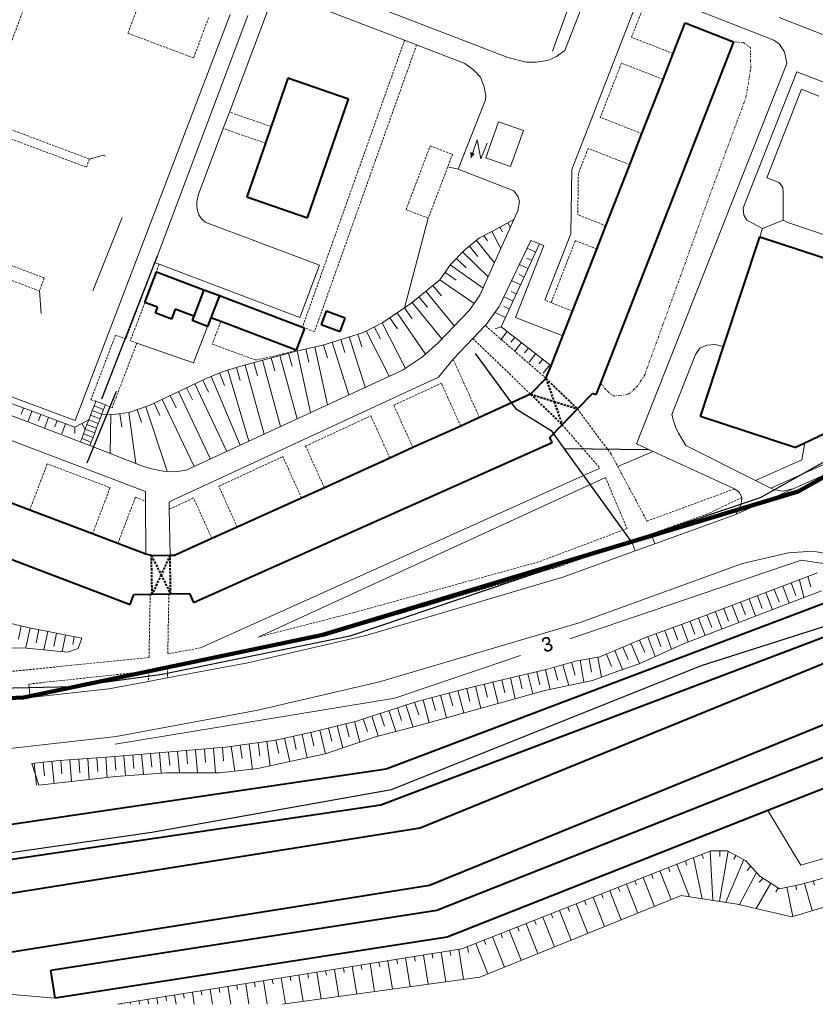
# Model space of a CAD drawing. Extents: x 13 to 4138, y -4831 to -1000.
# Tile 49 of 99: x 2296 to 2473, y -4000 to -3781. Entities that reach past the tile are written whole.
import ezdxf
from ezdxf.enums import TextEntityAlignment as Align

# ---------------------------------------------------------------- set-up
doc = ezdxf.new("R2010")
doc.units = 0
doc.header["$MEASUREMENT"] = 0
doc.linetypes.add('DASHED', pattern=[0.75, 0.5, -0.25])
doc.linetypes.add('DIVIDE', pattern=[1.25, 0.5, -0.25, 0, -0.25, 0, -0.25])
for name, color, linetype in [('11', 7, 'CONTINUOUS'), ('16', 7, 'CONTINUOUS'), ('24', 7, 'CONTINUOUS'), ('25', 7, 'CONTINUOUS'), ('37', 7, 'CONTINUOUS'), ('40', 7, 'CONTINUOUS'), ('42', 7, 'CONTINUOUS'), ('6', 7, 'CONTINUOUS'), ('границы команд_1', 10, 'CONTINUOUS'), ('ЛЕСТНИЦЫ', 6, 'CONTINUOUS'), ('ПЕШЕХОДНЫЕ_ДОРОЖКИ', 3, 'CONTINUOUS'), ('ТРОТУАРЫ', 7, 'CONTINUOUS')]:
    doc.layers.add(name, color=color, linetype=linetype)
doc.styles.get("Standard").update_dxf_attribs({"font": 'txt', "height": 0.2})

msp = doc.modelspace()

# ---------------------------------------------------------------- linework, layer by layer
at = {"layer": '11', "color": 253, "linetype": 'Continuous', "lineweight": 0}
for p, q in [((2342.54, -3780.12), (2308.09, -3870.27)), ((2308.09, -3870.27), (2227.16, -3840.35)), ((2337.56, -3849.42), (2334.43, -3857.49)), ((2334.43, -3857.49), (2321.82, -3853.12)), ((2469.41, -3969.07), (2462.11, -3956.96)), ((2509.88, -3957.4), (2469.41, -3969.07)), ((2303.69, -3998.63), (2293.28, -3997.76))]:
    msp.add_line(p, q, dxfattribs=at)
at = {"layer": '16', "color": 253, "linetype": 'Continuous', "lineweight": 0}
for p, q in [((2402.24, -3803.92), (2399.39, -3811.91)), ((2407.74, -3805.88), (2402.24, -3803.92)), ((2404.89, -3813.87), (2407.74, -3805.88)), ((2397.47, -3807.95), (2396.06, -3812)), ((2398.29, -3812.13), (2397.47, -3807.95)), ((2399.71, -3808.68), (2398.29, -3812.13)), ((2399.39, -3811.91), (2404.89, -3813.87))]:
    msp.add_line(p, q, dxfattribs=at)
msp.add_solid([(2396.06, -3812), (2396.97, -3811.02), (2395.95, -3810.64)], dxfattribs=at)
at = {"layer": '24', "color": 253, "linetype": 'Continuous', "lineweight": 0}
for p, q in [((2424.42, -3768.89), (2416.93, -3788.07)), ((2355.17, -3775.77), (2381.34, -3785.82)), ((2438.14, -3775.89), (2463.44, -3785.77)), ((2350.87, -3779.35), (2342.4, -3801.78)), ((2376.33, -3778.91), (2404.26, -3789.64)), ((2432.54, -3778.58), (2418.48, -3814.55)), ((2346.53, -3780.34), (2325.79, -3835.24)), ((2464.61, -3780.76), (2493.12, -3791.9)), ((2381.34, -3785.82), (2384.01, -3786.84)), ((2463.44, -3785.77), (2464.66, -3786.66)), ((2384.01, -3786.84), (2394.72, -3790.96)), ((2415.14, -3789.43), (2416.93, -3788.07)), ((2464.66, -3786.66), (2465.21, -3787.53)), ((2465.21, -3787.53), (2465.68, -3788.29)), ((2465.68, -3788.29), (2465.97, -3789.06)), ((2404.26, -3789.64), (2408.38, -3790.68)), ((2408.38, -3790.68), (2410.68, -3790.68)), ((2410.68, -3790.68), (2413.18, -3790.31)), ((2413.18, -3790.31), (2415.14, -3789.43)), ((2465.97, -3789.06), (2466.28, -3790.96)), ((2394.72, -3790.96), (2396.69, -3792.39)), ((2396.69, -3792.39), (2398.23, -3794.05)), ((2466.28, -3790.96), (2432.92, -3875.51)), ((2468.55, -3792.84), (2456.62, -3823.08)), ((2468.55, -3792.84), (2474.42, -3795.16)), ((2398.23, -3794.05), (2399.04, -3796.19)), ((2399.04, -3796.19), (2399.4, -3798.09)), ((2469.58, -3796.72), (2461.83, -3816.37)), ((2469.58, -3796.72), (2473.42, -3798.23)), ((2399.29, -3799.04), (2393.26, -3814.47)), ((2399.4, -3798.09), (2399.29, -3799.04)), ((2342.4, -3801.78), (2341.02, -3805.43)), ((2341.02, -3805.43), (2335.51, -3820.01)), ((2393.26, -3814.47), (2405.59, -3819.3)), ((2418.48, -3814.55), (2418.27, -3828.84)), ((2461.83, -3816.37), (2464.59, -3817.46)), ((2405.59, -3819.3), (2406.61, -3820.59)), ((2464.59, -3817.46), (2465.42, -3818.5)), ((2465.42, -3818.5), (2465.52, -3819.42)), ((2335.51, -3820.01), (2335.18, -3821.72)), ((2406.61, -3820.59), (2406.86, -3821.62)), ((2465.52, -3819.42), (2465.52, -3825.76)), ((2335.18, -3821.72), (2335.18, -3822.81)), ((2335.18, -3822.81), (2335.28, -3823.75)), ((2406.86, -3821.62), (2406.52, -3823.74)), ((2456.73, -3824.67), (2456.62, -3823.08)), ((2335.28, -3823.75), (2335.57, -3824.62)), ((2335.57, -3824.62), (2336.16, -3825.52)), ((2336.16, -3825.52), (2337.01, -3826.2)), ((2398.07, -3842.47), (2405.65, -3825.67)), ((2405.65, -3825.67), (2406.52, -3823.74)), ((2457.44, -3825.8), (2456.73, -3824.67)), ((2460.91, -3827.61), (2457.44, -3825.8)), ((2465.52, -3825.76), (2466.34, -3826.27)), ((2337.01, -3826.2), (2362.42, -3835.79)), ((2460.3, -3829.46), (2460.91, -3827.61)), ((2466.34, -3826.27), (2522.55, -3845.32)), ((2418.27, -3828.84), (2412.52, -3843.57)), ((2402.33, -3844.97), (2409.42, -3830.34)), ((2412.26, -3831.45), (2406.02, -3847.39)), ((2411.32, -3831.08), (2409.42, -3830.34)), ((2412.26, -3831.45), (2411.32, -3831.08)), ((2325.79, -3835.24), (2326.75, -3835.6)), ((2326.75, -3835.6), (2358.03, -3847.41)), ((2358.03, -3847.41), (2362.42, -3835.79)), ((2224.31, -3842.49), (2309.25, -3875.07)), ((2395.77, -3845.77), (2398.07, -3842.47)), ((2399.57, -3848.9), (2402.33, -3844.97)), ((2388.77, -3853.02), (2395.77, -3845.77)), ((2416.55, -3851.5), (2406.02, -3847.39)), ((2223.78, -3848.16), (2323.72, -3886.06)), ((2396.51, -3852.08), (2399.28, -3849.2)), ((2399.28, -3849.2), (2399.57, -3848.9)), ((2392.12, -3856.68), (2396.51, -3852.08)), ((2385.3, -3856.17), (2388.77, -3853.02)), ((2446.02, -3855.65), (2446.97, -3854.25)), ((2446.97, -3854.25), (2448.5, -3853.53)), ((2448.5, -3853.53), (2450.39, -3853.44)), ((2450.39, -3853.44), (2452.26, -3853.86)), ((2380.84, -3859.12), (2385.3, -3856.17)), ((2446.02, -3855.65), (2440.78, -3868.93)), ((2388.89, -3860.65), (2392.12, -3856.68)), ((2329.02, -3888.36), (2388.89, -3860.65)), ((2332.8, -3881.35), (2380.84, -3859.12)), ((2440.78, -3868.93), (2441.08, -3870.38)), ((2441.08, -3870.38), (2441.57, -3871.72)), ((2441.57, -3871.72), (2442.26, -3873.12)), ((2442.26, -3873.12), (2443.88, -3875.85)), ((2311.38, -3875.89), (2323.27, -3880.5)), ((2432.92, -3875.51), (2436.57, -3877.18)), ((2443.88, -3875.85), (2459.34, -3883.6)), ((2469.66, -3879.01), (2470.3, -3875.26)), ((2436.57, -3877.18), (2454.67, -3885.5)), ((2323.27, -3880.5), (2325.16, -3881.07)), ((2469.66, -3879.01), (2459.34, -3883.6)), ((2477.7, -3878.67), (2462.77, -3885.32)), ((2325.16, -3881.07), (2327.69, -3881.54)), ((2327.69, -3881.54), (2330.32, -3881.68)), ((2330.32, -3881.68), (2332.8, -3881.35)), ((2424.76, -3880.87), (2336, -3920.82)), ((2478.66, -3880.6), (2467.71, -3885.48)), ((2425.98, -3882.94), (2348.77, -3918.41)), ((2459.34, -3883.6), (2462.77, -3885.32)), ((2323.72, -3886.06), (2323.74, -3888.21)), ((2454.67, -3885.5), (2455.76, -3886.33)), ((2467.71, -3885.48), (2454.75, -3891.25)), ((2455.76, -3886.33), (2456.33, -3887.42)), ((2462.77, -3885.32), (2463.45, -3885.66)), ((2463.45, -3885.66), (2465.36, -3885.98)), ((2465.36, -3885.98), (2467.71, -3885.48)), ((2323.74, -3888.21), (2323.83, -3900)), ((2329.02, -3888.36), (2329.04, -3890)), ((2456.14, -3888.95), (2454.96, -3891.18)), ((2456.33, -3887.42), (2456.14, -3888.95)), ((2329.04, -3890), (2329.2, -3900.25)), ((2454.75, -3891.25), (2436.97, -3897.69)), ((2436.97, -3897.69), (2436.18, -3895.49)), ((2432.58, -3899.28), (2431.78, -3897.06)), ((2436.97, -3897.69), (2432.58, -3899.28)), ((2432.58, -3899.28), (2416.77, -3905.01)), ((2466.65, -3899.7), (2456.45, -3902.06)), ((2472.08, -3899.34), (2466.65, -3899.7)), ((2472.08, -3899.34), (2531.46, -3909.69)), ((2456.45, -3902.06), (2420.13, -3915.22)), ((2416.77, -3905.01), (2373.02, -3917.96)), ((2420.13, -3915.22), (2375.77, -3928.35)), ((2373.02, -3917.96), (2346.52, -3924.15)), ((2346.52, -3924.15), (2328.6, -3927.48)), ((2324.43, -3928.25), (2315.61, -3929.89)), ((2328.6, -3927.48), (2324.43, -3928.25)), ((2375.77, -3928.35), (2348.72, -3934.67)), ((2298.14, -3931.84), (2297.8, -3928.85)), ((2315.61, -3929.89), (2298.14, -3931.84)), ((2298.14, -3931.84), (2289.75, -3932.78)), ((2348.72, -3934.67), (2317.19, -3940.51)), ((2317.19, -3940.51), (2289.43, -3943.63))]:
    msp.add_line(p, q, dxfattribs=at)
at = {"layer": '24', "color": 253, "linetype": 'DASHED', "lineweight": 0}
for p, q in [((2287.52, -3803.3), (2299.9, -3770.26)), ((2435.22, -3776.39), (2431.78, -3785.17)), ((2319.84, -3784.27), (2321.99, -3778.53)), ((2337.79, -3780.78), (2334.43, -3789.74)), ((2334.43, -3789.74), (2319.84, -3784.27)), ((2381.34, -3785.82), (2358.63, -3849.58)), ((2441.05, -3788.78), (2431.78, -3785.17)), ((2384.01, -3786.84), (2361.32, -3850.55)), ((2429.55, -3790.9), (2424.84, -3802.95)), ((2438.81, -3794.52), (2429.55, -3790.9)), ((2351.7, -3805), (2342.4, -3801.78)), ((2287.52, -3803.3), (2311.3, -3812.21)), ((2434.1, -3806.57), (2424.84, -3802.95)), ((2286.84, -3805.12), (2310.62, -3814.03)), ((2350.42, -3808.69), (2341.02, -3805.43)), ((2381.66, -3823.46), (2387.04, -3809.29)), ((2387.04, -3809.29), (2391.99, -3811.17)), ((2422.14, -3809.86), (2419.97, -3815.4)), ((2431.4, -3813.47), (2422.14, -3809.86)), ((2311.3, -3812.21), (2310.62, -3814.03)), ((2391.99, -3811.17), (2390.93, -3813.97)), ((2390.93, -3813.97), (2386.61, -3825.34)), ((2419.97, -3815.4), (2419.84, -3824.59)), ((2386.61, -3825.34), (2381.66, -3823.46)), ((2426.1, -3827.04), (2419.84, -3824.59)), ((2277.61, -3829.76), (2301.24, -3838.62)), ((2419.3, -3830.33), (2413.91, -3844.12)), ((2424.08, -3832.2), (2419.3, -3830.33)), ((2276.53, -3832.64), (2300.16, -3841.5)), ((2325.79, -3835.24), (2319.39, -3852.18)), ((2326.75, -3835.6), (2326.22, -3837.27)), ((2301.24, -3838.62), (2300.16, -3841.5)), ((2323.63, -3844.08), (2320.37, -3852.56)), ((2413.91, -3844.12), (2412.52, -3843.57)), ((2418.7, -3845.99), (2413.91, -3844.12)), ((2340.47, -3848.32), (2338.58, -3853.34)), ((2361.32, -3850.55), (2359.11, -3849.76)), ((2412.76, -3860.95), (2399.28, -3849.2)), ((2317.1, -3851.31), (2311.61, -3865.69)), ((2319.39, -3852.18), (2317.1, -3851.31)), ((2396.51, -3852.08), (2409.36, -3864.48)), ((2316.32, -3867.49), (2321.82, -3853.12)), ((2321.82, -3853.12), (2320.37, -3852.56)), ((2338.58, -3853.34), (2348.29, -3856.87)), ((2348.29, -3856.87), (2354.36, -3855.52)), ((2354.36, -3855.52), (2357.24, -3854.69)), ((2397.99, -3869.64), (2392.12, -3856.68)), ((2378.93, -3866.91), (2389.51, -3862.02)), ((2393.81, -3871.53), (2389.51, -3862.02)), ((2311.61, -3865.69), (2312.7, -3866.02)), ((2314.84, -3866.84), (2316.32, -3867.49)), ((2383.19, -3876.33), (2378.93, -3866.91)), ((2359.33, -3875.99), (2373.84, -3869.27)), ((2378.07, -3878.64), (2373.84, -3869.27)), ((2419.77, -3867.72), (2427.26, -3877.78)), ((2416.37, -3871.25), (2424.76, -3880.87)), ((2363.51, -3885.23), (2359.33, -3875.99)), ((2340.04, -3884.91), (2354.28, -3878.32)), ((2358.44, -3887.53), (2354.28, -3878.32)), ((2427.26, -3877.78), (2428.73, -3880.53)), ((2298.01, -3890.2), (2301.91, -3879.93)), ((2301.91, -3879.93), (2315.87, -3885.22)), ((2428.73, -3880.53), (2435.23, -3892.65)), ((2344.14, -3893.99), (2340.04, -3884.91)), ((2425.98, -3882.94), (2430.79, -3894.32)), ((2311.97, -3895.5), (2315.87, -3885.22)), ((2454.67, -3885.5), (2435.23, -3892.65)), ((2317.6, -3897.63), (2321.5, -3887.36)), ((2321.5, -3887.36), (2323.74, -3888.21)), ((2329.04, -3890), (2334.43, -3887.51)), ((2338.51, -3896.54), (2334.43, -3887.51)), ((2456.33, -3887.42), (2448.66, -3891.06)), ((2448.66, -3891.06), (2436.18, -3895.49)), ((2430.79, -3894.32), (2411.12, -3901.72)), ((2431.78, -3897.06), (2416.03, -3902.65)), ((2411.12, -3901.72), (2370.13, -3912.95)), ((2416.03, -3902.65), (2372.62, -3915.5)), ((2324.79, -3908.9), (2324.53, -3922.95)), ((2328.94, -3908.82), (2328.7, -3922.14)), ((2370.13, -3912.95), (2348.77, -3918.41)), ((2372.62, -3915.5), (2349.12, -3921.16)), ((2349.12, -3921.16), (2328.64, -3925.17)), ((2336, -3920.82), (2328.7, -3922.14)), ((2324.53, -3922.95), (2285.58, -3926.89)), ((2324.47, -3925.99), (2297.8, -3928.85)), ((2324.47, -3925.99), (2324.43, -3928.25)), ((2328.64, -3925.17), (2328.6, -3927.48))]:
    msp.add_line(p, q, dxfattribs=at)
at = {"layer": '25', "color": 253, "linetype": 'Continuous', "lineweight": 0}
for p, q in [((2312.3, -3867.07), (2311.91, -3868.1)), ((2312.7, -3866.02), (2312.3, -3867.07)), ((2312.3, -3867.07), (2314.43, -3867.89)), ((2314.84, -3866.84), (2312.7, -3866.02)), ((2314.43, -3867.89), (2314.84, -3866.84)), ((2311.52, -3869.13), (2311.12, -3870.16)), ((2311.91, -3868.1), (2311.52, -3869.13)), ((2311.52, -3869.13), (2313.65, -3869.94)), ((2311.91, -3868.1), (2314.04, -3868.91)), ((2313.65, -3869.94), (2314.04, -3868.91)), ((2314.04, -3868.91), (2314.43, -3867.89)), ((2310.73, -3871.18), (2310.34, -3872.21)), ((2311.12, -3870.16), (2310.73, -3871.18)), ((2310.73, -3871.18), (2312.87, -3872)), ((2311.12, -3870.16), (2313.26, -3870.97)), ((2312.87, -3872), (2313.26, -3870.97)), ((2313.26, -3870.97), (2313.65, -3869.94)), ((2309.95, -3873.24), (2309.56, -3874.27)), ((2310.34, -3872.21), (2309.95, -3873.24)), ((2309.95, -3873.24), (2312.08, -3874.05)), ((2310.34, -3872.21), (2312.47, -3873.03)), ((2312.08, -3874.05), (2312.47, -3873.03)), ((2312.47, -3873.03), (2312.87, -3872)), ((2309.56, -3874.27), (2309.25, -3875.07)), ((2309.25, -3875.07), (2311.38, -3875.89)), ((2309.56, -3874.27), (2311.69, -3875.08)), ((2311.38, -3875.89), (2311.69, -3875.08)), ((2311.69, -3875.08), (2312.08, -3874.05))]:
    msp.add_line(p, q, dxfattribs=at)
at = {"layer": '37', "color": 253, "linetype": 'DIVIDE', "lineweight": 0}
for p, q in [((2456.64, -3786.38), (2454.48, -3786.16)), ((2458.23, -3787.46), (2456.64, -3786.38)), ((2458.28, -3792.03), (2458.23, -3787.46)), ((2457.21, -3798.53), (2458.28, -3792.03)), ((2449.15, -3820.32), (2457.21, -3798.53)), ((2434.71, -3860.16), (2449.15, -3820.32)), ((2432.92, -3862.93), (2434.71, -3860.16)), ((2424.85, -3861.99), (2426.44, -3863.8)), ((2431.07, -3864.47), (2432.92, -3862.93)), ((2426.44, -3863.8), (2427.68, -3864.83)), ((2427.68, -3864.83), (2429.17, -3864.72)), ((2429.17, -3864.72), (2431.07, -3864.47))]:
    msp.add_line(p, q, dxfattribs=at)
at = {"layer": '37', "color": 253, "linetype": 'Continuous', "lineweight": 0}
for p, q in [((2401, -3828.17), (2405.65, -3825.67)), ((2403.13, -3828.37), (2402.52, -3827.35)), ((2404.85, -3827.45), (2404.28, -3826.41)), ((2394.7, -3832.41), (2397.99, -3829.74)), ((2397.99, -3829.74), (2401, -3828.17)), ((2399.77, -3830.42), (2398.98, -3829.22)), ((2402.75, -3832.11), (2400.76, -3828.29)), ((2391.55, -3835.62), (2394.7, -3832.41)), ((2397.65, -3833.88), (2395.76, -3831.55)), ((2401.33, -3835.25), (2397.31, -3830.29)), ((2411.32, -3831.08), (2402.81, -3849.5)), ((2408.6, -3832.03), (2410.48, -3832.9)), ((2394.99, -3836.4), (2392.85, -3834.3)), ((2399.91, -3838.41), (2394.25, -3832.87)), ((2409.61, -3834.78), (2408.53, -3834.26)), ((2389.16, -3839.03), (2391.55, -3835.62)), ((2398.8, -3840.87), (2391.47, -3835.74)), ((2406.85, -3835.63), (2408.8, -3836.53)), ((2392.78, -3839.1), (2390.32, -3837.38)), ((2407.92, -3838.43), (2406.81, -3837.9)), ((2225.42, -3840.88), (2308.04, -3871.79)), ((2382.73, -3844.3), (2389.16, -3839.03)), ((2389.53, -3842.61), (2387.63, -3840.29)), ((2396.77, -3844.33), (2389.18, -3839.02)), ((2405.11, -3839.23), (2407.12, -3840.16)), ((2386.44, -3845.14), (2384.54, -3842.82)), ((2392.39, -3849.26), (2386.09, -3841.55)), ((2403.37, -3842.83), (2405.45, -3843.79)), ((2406.2, -3842.16), (2405.05, -3841.61)), ((2376.51, -3848.53), (2382.73, -3844.3)), ((2383.04, -3847.72), (2381.35, -3845.24)), ((2389.6, -3852.16), (2382.99, -3844.09)), ((2404.64, -3845.53), (2403.42, -3844.95)), ((2379.73, -3849.97), (2378.05, -3847.49)), ((2385.96, -3855.57), (2379.7, -3846.36)), ((2401.59, -3846.41), (2403.77, -3847.42)), ((2372.19, -3850.72), (2376.51, -3848.53)), ((2375.96, -3852.17), (2374.6, -3849.5)), ((2381.55, -3858.78), (2376.38, -3848.59)), ((2402.81, -3849.5), (2401.47, -3849.97)), ((2402.81, -3849.5), (2413.94, -3858.16)), ((2363.17, -3853.58), (2372.19, -3850.72)), ((2372.6, -3862.93), (2369.05, -3851.72)), ((2371.86, -3853.97), (2370.95, -3851.11)), ((2377.92, -3860.47), (2372.82, -3850.4)), ((2402.68, -3852.44), (2404.15, -3850.55)), ((2405.87, -3851.89), (2404.99, -3852.93)), ((2357.21, -3854.88), (2363.17, -3853.58)), ((2364.18, -3866.82), (2361.38, -3853.97)), ((2364.24, -3856.39), (2363.33, -3853.53)), ((2368.94, -3864.62), (2365.23, -3852.93)), ((2368.05, -3855.18), (2367.14, -3852.32)), ((2405.84, -3854.9), (2407.31, -3853)), ((2408.85, -3854.2), (2407.98, -3855.24)), ((2344.96, -3858.23), (2357.21, -3854.88)), ((2352.47, -3859.29), (2351.68, -3856.39)), ((2357.45, -3869.94), (2353.61, -3855.87)), ((2356.33, -3858.24), (2355.54, -3855.34)), ((2360.46, -3868.55), (2357.47, -3854.83)), ((2360.06, -3857.33), (2359.42, -3854.4)), ((2409, -3857.35), (2410.47, -3855.46)), ((2340.79, -3859.46), (2344.96, -3858.23)), ((2344.82, -3861.4), (2343.97, -3858.52)), ((2350.09, -3873.35), (2345.89, -3857.98)), ((2348.61, -3860.34), (2347.82, -3857.45)), ((2353.77, -3871.64), (2349.75, -3856.92)), ((2412.04, -3856.68), (2411.15, -3857.73)), ((2412.16, -3859.81), (2413.63, -3857.91)), ((2337.22, -3860.97), (2340.79, -3859.46)), ((2344.78, -3875.8), (2338.31, -3860.51)), ((2341.32, -3862.49), (2340.16, -3859.73)), ((2346.71, -3874.91), (2342.05, -3859.09)), ((2324.56, -3866.99), (2337.22, -3860.97)), ((2334.16, -3865.74), (2332.87, -3863.03)), ((2341.81, -3877.18), (2334.68, -3862.18)), ((2337.77, -3864.03), (2336.49, -3861.32)), ((2330.55, -3867.46), (2329.26, -3864.75)), ((2338.18, -3878.86), (2331.07, -3863.89)), ((2320.04, -3868.49), (2324.56, -3866.99)), ((2328.58, -3881.59), (2323.81, -3867.24)), ((2326.94, -3869.18), (2325.65, -3866.47)), ((2334.55, -3880.54), (2327.45, -3865.61)), ((2296.13, -3868.9), (2296.65, -3867.53)), ((2297.64, -3870.46), (2298.48, -3868.21)), ((2299.96, -3870.34), (2300.48, -3868.96)), ((2314.04, -3868.91), (2316.69, -3868.97)), ((2315.86, -3877.63), (2316.04, -3868.96)), ((2316.69, -3868.97), (2320.04, -3868.49)), ((2318.45, -3871.75), (2318.03, -3868.78)), ((2321.63, -3879.87), (2320.01, -3868.49)), ((2322.86, -3870.72), (2321.91, -3867.87)), ((2301.38, -3871.86), (2302.22, -3869.62)), ((2303.61, -3871.7), (2304.12, -3870.33)), ((2305.13, -3873.26), (2305.97, -3871.02)), ((2308.04, -3871.79), (2311.12, -3870.16)), ((2308.06, -3873.16), (2308.04, -3871.79)), ((2310.32, -3872.27), (2309.62, -3870.95)), ((2444.08, -3915.21), (2473.13, -3904.14)), ((2468.31, -3909.19), (2467.24, -3906.39)), ((2470.12, -3909.64), (2469.11, -3905.68)), ((2471.66, -3907.25), (2470.98, -3904.96)), ((2474.03, -3908.14), (2443.45, -3919.84)), ((2463.09, -3912.33), (2461.64, -3908.52)), ((2464.57, -3910.62), (2463.51, -3907.81)), ((2466.82, -3910.9), (2465.38, -3907.1)), ((2457.1, -3913.46), (2456.03, -3910.66)), ((2459.35, -3913.76), (2457.9, -3909.95)), ((2460.84, -3912.04), (2459.77, -3909.24)), ((2451.88, -3916.62), (2450.42, -3912.8)), ((2453.36, -3914.89), (2452.29, -3912.08)), ((2455.61, -3915.19), (2454.16, -3911.37)), ((2291.01, -3914.76), (2297.62, -3916.26)), ((2435.24, -3918.39), (2444.08, -3915.21)), ((2445.88, -3917.74), (2444.82, -3914.93)), ((2448.14, -3918.05), (2446.68, -3914.22)), ((2449.62, -3916.31), (2448.55, -3913.51)), ((2295.48, -3918.85), (2296.14, -3915.92)), ((2297.18, -3920.76), (2298.1, -3916.35)), ((2297.62, -3916.26), (2305.08, -3917.8)), ((2299.45, -3919.7), (2300.05, -3916.76)), ((2301.17, -3921.23), (2302.01, -3917.16)), ((2303.36, -3920.51), (2303.97, -3917.57)), ((2438.31, -3920.48), (2437.29, -3917.66)), ((2440.66, -3921.11), (2439.18, -3916.98)), ((2442.07, -3919.12), (2441.06, -3916.3)), ((2444.34, -3919.5), (2442.94, -3915.62)), ((2305.08, -3917.8), (2309.56, -3918.65)), ((2305.24, -3921.62), (2305.93, -3917.96)), ((2307.59, -3920.08), (2307.9, -3918.34)), ((2309.56, -3918.65), (2308.81, -3920.94)), ((2424.76, -3922.81), (2435.24, -3918.39)), ((2433.59, -3924.32), (2431.72, -3919.88)), ((2443.45, -3919.84), (2433.48, -3924.36)), ((2434.73, -3921.87), (2433.57, -3919.1)), ((2437.01, -3922.76), (2435.41, -3918.33)), ((2296.56, -3920.78), (2288.3, -3920.99)), ((2306.41, -3921.74), (2296.56, -3920.78)), ((2308.81, -3920.94), (2306.41, -3921.74)), ((2429.8, -3925.62), (2428.04, -3921.43)), ((2431.04, -3923.42), (2429.88, -3920.65)), ((2413.07, -3925.56), (2419.32, -3923.73)), ((2419.27, -3926.87), (2418.43, -3923.99)), ((2419.32, -3923.73), (2424.76, -3922.81)), ((2421.21, -3928.46), (2420.38, -3923.55)), ((2422.85, -3926.18), (2422.35, -3923.22)), ((2425.08, -3927.34), (2424.32, -3922.88)), ((2427.36, -3924.97), (2426.19, -3922.2)), ((2403.31, -3927.82), (2413.07, -3925.56)), ((2411.39, -3929.03), (2410.72, -3926.11)), ((2413.68, -3930.06), (2412.67, -3925.66)), ((2415.43, -3928), (2414.59, -3925.12)), ((2417.86, -3929.17), (2416.51, -3924.55)), ((2428.75, -3926), (2423.1, -3928.05)), ((2433.48, -3924.36), (2428.75, -3926)), ((2393.65, -3930.18), (2403.31, -3927.82)), ((2402.15, -3933.19), (2400.98, -3928.39)), ((2403.64, -3930.83), (2402.92, -3927.91)), ((2405.95, -3932.14), (2404.87, -3927.46)), ((2407.5, -3929.93), (2406.82, -3927.01)), ((2409.81, -3931.06), (2408.77, -3926.56)), ((2423.1, -3928.05), (2412.52, -3930.31)), ((2383.58, -3932.85), (2393.65, -3930.18)), ((2412.52, -3930.31), (2384.51, -3938.09)), ((2392.05, -3933.71), (2391.28, -3930.81)), ((2394.54, -3935.31), (2393.21, -3930.3)), ((2395.86, -3932.73), (2395.15, -3929.81)), ((2398.3, -3934.26), (2397.1, -3929.34)), ((2399.75, -3931.78), (2399.04, -3928.86)), ((2370.63, -3937.06), (2383.58, -3932.85)), ((2384.47, -3935.71), (2383.55, -3932.86)), ((2386.83, -3937.45), (2385.48, -3932.35)), ((2388.18, -3934.73), (2387.41, -3931.83)), ((2390.68, -3936.38), (2389.35, -3931.32)), ((2379.36, -3939.4), (2377.84, -3934.72)), ((2380.67, -3936.95), (2379.74, -3934.1)), ((2383.25, -3938.41), (2381.64, -3933.48)), ((2361.02, -3939.5), (2370.63, -3937.06)), ((2371.39, -3941.73), (2370.22, -3937.16)), ((2373.06, -3939.42), (2372.13, -3936.57)), ((2375.48, -3940.39), (2374.04, -3935.95)), ((2376.87, -3938.19), (2375.94, -3935.33)), ((2352.7, -3941.35), (2361.02, -3939.5)), ((2363.79, -3944.32), (2362.47, -3939.13)), ((2365.15, -3941.55), (2364.41, -3938.64)), ((2367.59, -3943.02), (2366.35, -3938.15)), ((2369.03, -3940.56), (2368.29, -3937.66)), ((2384.51, -3938.09), (2374.85, -3940.56)), ((2341.5, -3942.89), (2352.7, -3941.35)), ((2351.48, -3947.02), (2350.74, -3941.62)), ((2353.37, -3944.27), (2352.72, -3941.34)), ((2355.82, -3946.07), (2354.67, -3940.91)), ((2357.27, -3943.41), (2356.62, -3940.48)), ((2359.72, -3945.21), (2358.58, -3940.04)), ((2361.18, -3942.54), (2360.53, -3939.61)), ((2374.85, -3940.56), (2363.65, -3944.35)), ((2316.05, -3945.04), (2341.5, -3942.89)), ((2329.12, -3946.95), (2328.87, -3943.96)), ((2331.27, -3948.56), (2330.86, -3943.79)), ((2333.11, -3946.61), (2332.86, -3943.62)), ((2335.28, -3948.56), (2334.85, -3943.45)), ((2337.09, -3946.27), (2336.84, -3943.28)), ((2339.29, -3948.56), (2338.84, -3943.11)), ((2341.08, -3945.93), (2340.83, -3942.95)), ((2343.57, -3948.19), (2342.81, -3942.71)), ((2345.2, -3945.41), (2344.79, -3942.44)), ((2347.56, -3947.88), (2346.78, -3942.16)), ((2349.17, -3944.86), (2348.76, -3941.89)), ((2298.46, -3946.51), (2304.54, -3945.86)), ((2303.48, -3950.9), (2302.95, -3946.03)), ((2304.54, -3945.86), (2316.05, -3945.04)), ((2305.16, -3948.82), (2304.94, -3945.83)), ((2307.28, -3950.48), (2306.94, -3945.69)), ((2309.15, -3948.54), (2308.93, -3945.55)), ((2311.26, -3950.04), (2310.93, -3945.41)), ((2313.14, -3948.26), (2312.92, -3945.26)), ((2315.24, -3949.59), (2314.92, -3945.12)), ((2317.16, -3947.95), (2316.91, -3944.97)), ((2319.28, -3949.22), (2318.91, -3944.8)), ((2321.15, -3947.62), (2320.9, -3944.63)), ((2323.27, -3948.93), (2322.89, -3944.46)), ((2325.14, -3947.28), (2324.88, -3944.29)), ((2327.26, -3948.64), (2326.88, -3944.12)), ((2363.65, -3944.35), (2348.7, -3947.63)), ((2300.01, -3951.29), (2298.46, -3946.51)), ((2299.5, -3951.35), (2298.98, -3946.46)), ((2301.29, -3949.23), (2300.97, -3946.25)), ((2348.7, -3947.63), (2340.17, -3948.56)), ((2317.15, -3949.38), (2300.01, -3951.29)), ((2328.45, -3948.56), (2317.15, -3949.38)), ((2340.17, -3948.56), (2328.45, -3948.56)), ((2469.33, -3973.39), (2504.19, -3963.4)), ((2394.09, -3987.7), (2449.41, -3965.9)), ((2447.47, -3976.54), (2445.55, -3967.42)), ((2447.78, -3967.62), (2447.41, -3966.69)), ((2449.82, -3976.89), (2449.27, -3965.96)), ((2449.41, -3965.9), (2453.15, -3965.9)), ((2451.32, -3977.12), (2453.25, -3965.95)), ((2451.39, -3967.16), (2451.4, -3965.9)), ((2452.76, -3977.34), (2456.77, -3967.85)), ((2453.15, -3965.9), (2457.2, -3968.09)), ((2454.53, -3967.78), (2455.01, -3966.9)), ((2440.33, -3970.55), (2439.97, -3969.62)), ((2444.68, -3976.12), (2441.83, -3968.89)), ((2444.05, -3969.09), (2443.69, -3968.16)), ((2457.2, -3968.09), (2460.31, -3971.52)), ((2457.52, -3970.29), (2458.27, -3969.27)), ((2436.91, -3978.24), (2434.38, -3971.82)), ((2436.61, -3972.02), (2436.24, -3971.09)), ((2440.62, -3976.74), (2438.11, -3970.36)), ((2455.82, -3977.8), (2459.55, -3970.69)), ((2460.16, -3972.84), (2461.07, -3972.01)), ((2460.31, -3971.52), (2464.66, -3974.33)), ((2499.39, -3970.9), (2467.44, -3980.53)), ((2429.17, -3974.95), (2428.8, -3974.02)), ((2433.21, -3979.74), (2430.66, -3973.29)), ((2432.89, -3973.49), (2432.52, -3972.56)), ((2459.49, -3978.69), (2462.72, -3973.08)), ((2463.86, -3975.01), (2464.41, -3974.16)), ((2464.66, -3974.33), (2469.33, -3973.39)), ((2467.62, -3980.47), (2466.32, -3974)), ((2468.48, -3974.59), (2468.28, -3973.61)), ((2471.95, -3979.17), (2470.23, -3973.14)), ((2472.43, -3973.55), (2472.15, -3972.59)), ((2442.85, -3975.85), (2398.03, -3993.96)), ((2425.79, -3982.74), (2423.22, -3976.22)), ((2425.45, -3976.42), (2425.08, -3975.49)), ((2429.5, -3981.24), (2426.94, -3974.76)), ((2455.3, -3977.72), (2442.85, -3975.85)), ((2418, -3979.35), (2417.64, -3978.42)), ((2422.08, -3984.24), (2419.5, -3977.69)), ((2421.73, -3977.89), (2421.36, -3976.96)), ((2467.44, -3980.53), (2455.3, -3977.72)), ((2414.66, -3987.24), (2412.05, -3980.62)), ((2414.28, -3980.82), (2413.92, -3979.89)), ((2418.37, -3985.74), (2415.78, -3979.16)), ((2406.84, -3983.75), (2406.47, -3982.82)), ((2410.95, -3988.74), (2408.33, -3982.09)), ((2410.56, -3982.29), (2410.2, -3981.36)), ((2403.53, -3991.73), (2400.89, -3985.02)), ((2403.12, -3985.22), (2402.75, -3984.29)), ((2407.24, -3990.23), (2404.61, -3983.56)), ((2317.49, -4000), (2394.09, -3987.7)), ((2395.54, -3988.48), (2395.34, -3987.21)), ((2399.83, -3993.23), (2397.17, -3986.49)), ((2399.4, -3986.69), (2399.03, -3985.76)), ((2382.58, -3996.09), (2381.56, -3989.71)), ((2383.69, -3990.39), (2383.53, -3989.4)), ((2386.55, -3995.54), (2385.51, -3989.08)), ((2387.64, -3989.75), (2387.49, -3988.76)), ((2390.51, -3994.99), (2389.46, -3988.45)), ((2391.59, -3989.12), (2391.43, -3988.13)), ((2394.47, -3994.45), (2393.41, -3987.81)), ((2367.9, -3992.92), (2367.74, -3991.93)), ((2370.69, -3997.72), (2369.71, -3991.62)), ((2371.85, -3992.29), (2371.69, -3991.3)), ((2374.66, -3997.18), (2373.66, -3990.98)), ((2375.8, -3991.65), (2375.64, -3990.66)), ((2378.62, -3996.63), (2377.61, -3990.35)), ((2379.74, -3991.02), (2379.59, -3990.03)), ((2354.84, -3999.91), (2353.91, -3994.15)), ((2398.03, -3993.96), (2354.18, -4000)), ((2356.05, -3994.82), (2355.89, -3993.84)), ((2358.8, -3999.36), (2357.86, -3993.52)), ((2360, -3994.19), (2359.84, -3993.2)), ((2362.77, -3998.82), (2361.81, -3992.88)), ((2363.95, -3993.55), (2363.79, -3992.57)), ((2366.73, -3998.27), (2365.76, -3992.25)), ((2340.25, -3997.36), (2340.09, -3996.37)), ((2342.7, -4000), (2342.07, -3996.05)), ((2344.2, -3996.72), (2344.04, -3995.74)), ((2346.75, -4000), (2346.02, -3995.42)), ((2348.15, -3996.09), (2347.99, -3995.1)), ((2350.8, -4000), (2349.97, -3994.79)), ((2352.1, -3995.46), (2351.94, -3994.47)), ((2326.49, -4000), (2326.27, -3998.59)), ((2328.4, -3999.26), (2328.24, -3998.27)), ((2330.55, -4000), (2330.22, -3997.96)), ((2332.35, -3998.63), (2332.19, -3997.64)), ((2334.6, -4000), (2334.17, -3997.32)), ((2336.3, -3997.99), (2336.14, -3997.01)), ((2338.65, -4000), (2338.12, -3996.69)), ((2318.39, -4000), (2318.37, -3999.86)), ((2320.42, -4000), (2320.34, -3999.54)), ((2322.44, -4000), (2322.32, -3999.22)), ((2324.45, -3999.89), (2324.29, -3998.91))]:
    msp.add_line(p, q, dxfattribs=at)
at = {"layer": '40', "color": 253, "linetype": 'Continuous', "lineweight": 0}
for p, q in [((2421.21, -3769.16), (2414.2, -3788.22)), ((2314.31, -3811.38), (2311.3, -3812.21)), ((2314.83, -3811.56), (2314.31, -3811.38)), ((2393.26, -3814.47), (2390.93, -3813.97)), ((2312.01, -3841.51), (2318.55, -3825.17)), ((2381.35, -3845.24), (2386.61, -3825.34)), ((2460.91, -3827.61), (2465.52, -3825.76)), ((2300.16, -3841.5), (2300.57, -3846.51)), ((2428.73, -3880.53), (2436.57, -3877.18)), ((2418.1, -3918.77), (2469.49, -3901.31)), ((2469.49, -3901.31), (2496.3, -3905.35)), ((2379.14, -3932.01), (2407.13, -3922.5)), ((2317, -3942.17), (2379.14, -3932.01))]:
    msp.add_line(p, q, dxfattribs=at)
at = {"layer": '6', "color": 253, "linetype": 'Continuous', "lineweight": 40}
for p, q in [((2441.05, -3788.78), (2443.72, -3781.95)), ((2443.72, -3781.95), (2454.48, -3786.16)), ((2454.48, -3786.16), (2424.85, -3861.99)), ((2438.81, -3794.52), (2441.05, -3788.78)), ((2355.42, -3794.27), (2351.7, -3805)), ((2368.86, -3798.94), (2355.42, -3794.27)), ((2434.1, -3806.57), (2438.81, -3794.52)), ((2359.73, -3825.27), (2368.86, -3798.94)), ((2351.7, -3805), (2350.42, -3808.69)), ((2431.4, -3813.47), (2434.1, -3806.57)), ((2350.42, -3808.69), (2346.28, -3820.61)), ((2426.1, -3827.04), (2431.4, -3813.47)), ((2346.28, -3820.61), (2359.73, -3825.27)), ((2424.08, -3832.2), (2426.1, -3827.04)), ((2452.26, -3853.86), (2460.3, -3829.46)), ((2460.3, -3829.46), (2503.87, -3843.82)), ((2418.7, -3845.99), (2424.08, -3832.2)), ((2323.63, -3844.08), (2326.22, -3837.27)), ((2326.22, -3837.27), (2336.73, -3841.26)), ((2336.73, -3841.26), (2334.5, -3847.13)), ((2336.73, -3841.26), (2340.16, -3842.56)), ((2340.16, -3842.56), (2338.29, -3847.49)), ((2340.16, -3842.56), (2358.63, -3849.58)), ((2326.4, -3845.13), (2323.63, -3844.08)), ((2326.4, -3845.13), (2325.92, -3846.38)), ((2329.52, -3847.75), (2325.92, -3846.38)), ((2330.35, -3845.55), (2329.52, -3847.75)), ((2334.5, -3847.13), (2330.35, -3845.55)), ((2334.5, -3847.13), (2334.12, -3848.12)), ((2338.29, -3847.49), (2337.56, -3849.42)), ((2340.47, -3848.32), (2338.29, -3847.49)), ((2363.87, -3846.02), (2362.8, -3848.96)), ((2368.13, -3847.57), (2363.87, -3846.02)), ((2367.05, -3850.51), (2368.13, -3847.57)), ((2416.55, -3851.5), (2418.7, -3845.99)), ((2337.56, -3849.42), (2334.12, -3848.12)), ((2357.24, -3854.69), (2340.47, -3848.32)), ((2359.11, -3849.76), (2357.24, -3854.69)), ((2358.63, -3849.58), (2359.11, -3849.76)), ((2362.8, -3848.96), (2367.05, -3850.51)), ((2413.94, -3858.16), (2416.55, -3851.5)), ((2447.14, -3869.41), (2452.26, -3853.86)), ((2412.76, -3860.95), (2413.94, -3858.16)), ((2409.36, -3864.48), (2412.76, -3860.95)), ((2424.85, -3861.99), (2423.83, -3864.59)), ((2198.37, -3864.9), (2320.35, -3911.18)), ((2409.36, -3864.48), (2397.99, -3869.64)), ((2419.77, -3867.72), (2423.08, -3864.29)), ((2423.83, -3864.59), (2423.08, -3864.29)), ((2416.37, -3871.25), (2419.77, -3867.72)), ((2468.09, -3876.32), (2447.14, -3869.41)), ((2393.81, -3871.53), (2383.19, -3876.33)), ((2397.99, -3869.64), (2393.81, -3871.53)), ((2413.66, -3874.05), (2416.37, -3871.25)), ((2470.3, -3875.26), (2478.59, -3871.28)), ((2334.43, -3910.76), (2414.15, -3875.16)), ((2414.15, -3875.16), (2413.66, -3874.05)), ((2468.09, -3876.32), (2470.3, -3875.26)), ((2383.19, -3876.33), (2378.07, -3878.64)), ((2378.07, -3878.64), (2363.51, -3885.23)), ((2363.51, -3885.23), (2358.44, -3887.53)), ((2298.01, -3890.2), (2291.61, -3887.77)), ((2358.44, -3887.53), (2344.14, -3893.99)), ((2311.97, -3895.5), (2298.01, -3890.2)), ((2317.6, -3897.63), (2311.97, -3895.5)), ((2344.14, -3893.99), (2338.51, -3896.54)), ((2323.83, -3900), (2317.6, -3897.63)), ((2338.51, -3896.54), (2330.34, -3900.23)), ((2325.07, -3900.32), (2323.83, -3900)), ((2325.07, -3900.32), (2329.2, -3900.25)), ((2329.2, -3900.25), (2330.34, -3900.23)), ((2320.35, -3911.18), (2321.19, -3908.96)), ((2321.19, -3908.96), (2324.79, -3908.9)), ((2324.79, -3908.9), (2325.22, -3908.89)), ((2325.22, -3908.89), (2328.94, -3908.82)), ((2328.94, -3908.82), (2329.35, -3908.82)), ((2329.35, -3908.82), (2333.53, -3908.74)), ((2333.53, -3908.74), (2334.43, -3910.76)), ((2477.86, -3909.68), (2377.26, -3947.79)), ((2376.08, -3955.68), (2479.8, -3916.39)), ((2477.16, -3923.28), (2384.82, -3960.87)), ((2386.85, -3973.53), (2481.87, -3934.84)), ((2388.47, -3979.11), (2475.45, -3944.76)), ((2377.26, -3947.79), (2288.25, -3960.9)), ((2477.18, -3951.01), (2462.11, -3956.96)), ((2289.36, -3968.45), (2376.08, -3955.68)), ((2462.11, -3956.96), (2390.82, -3985.11)), ((2384.82, -3960.87), (2289.74, -3976.05)), ((2291.77, -3988.71), (2386.85, -3973.53)), ((2302.73, -3992.42), (2388.47, -3979.11)), ((2390.82, -3985.11), (2303.69, -3998.63)), ((2303.69, -3998.63), (2302.73, -3992.42))]:
    msp.add_line(p, q, dxfattribs=at)
at = {"layer": '6', "color": 253, "linetype": 'DASHED', "lineweight": 40}
for p, q in [((2412.76, -3860.95), (2419.77, -3867.72)), ((2412.76, -3860.95), (2414.57, -3866.1)), ((2409.36, -3864.48), (2416.37, -3871.25)), ((2409.36, -3864.48), (2414.57, -3866.1)), ((2414.57, -3866.1), (2416.37, -3871.25)), ((2414.57, -3866.1), (2419.77, -3867.72)), ((2325.22, -3908.89), (2325.07, -3900.32)), ((2325.07, -3900.32), (2327.21, -3904.57)), ((2329.2, -3900.25), (2327.21, -3904.57)), ((2329.35, -3908.82), (2329.2, -3900.25)), ((2327.21, -3904.57), (2325.22, -3908.89)), ((2327.21, -3904.57), (2329.35, -3908.82))]:
    msp.add_line(p, q, dxfattribs=at)
at = {"layer": 'границы команд_1', "color": 6, "lineweight": 100}
msp.add_lwpolyline([(2549.39, -3103.47), (2845.92, -3244.29), (2852.4, -3270.42), (2865.73, -3301.42), (2794.37, -3460.89), (2690.12, -3678.56), (2650.09, -3738.61), (2599.39, -3793.21), (2511.64, -3862.05), (2468.8, -3886.08), (2363.19, -3917.93), (2296.64, -3931.84), (2211.4, -3935.44), (2161.36, -3932.1), (1924.35, -3842.83), (1924.12, -3833.84), (1971.62, -3721.93), (2001.65, -3688.57), (2047.16, -3666.41), (2219.84, -3604.16), (2249.92, -3585.92), (2275.62, -3557.22), (2502.08, -3120), (2528.83, -3105.27)], close=True, dxfattribs=at)
at = {"layer": 'ЛЕСТНИЦЫ'}
msp.add_lwpolyline([(2317.22, -3863.84), (2310.68, -3879.81)], dxfattribs=at)
at = {"layer": 'ПЕШЕХОДНЫЕ_ДОРОЖКИ'}
for points in [[(2326.34, -3833.8), (2313.98, -3865.55)], [(2397.06, -3855.43), (2405.98, -3867.62)], [(1933.04, -3866.76), (2005.36, -3897.14), (2037.46, -3912.64), (2066.25, -3919.2), (2087.37, -3927.85), (2147.98, -3953.36), (2181.88, -3963.65), (2224.26, -3975.6), (2226.12, -3976.13), (2227.74, -3975.82), (2244.85, -3972.53), (2283.53, -3967.75), (2325.18, -3961.75), (2378.45, -3952.28), (2447.36, -3924.71), (2479.68, -3914.46), (2527.35, -3924.32)], [(2405.98, -3867.62), (2413.9, -3872.53)], [(2413.9, -3872.53), (2416.82, -3876.59), (2432.02, -3897.65)], [(2435.63, -3876.79), (2416.82, -3876.59)]]:
    msp.add_lwpolyline(points, dxfattribs=at)
at = {"layer": 'ТРОТУАРЫ'}
msp.add_lwpolyline([(2781.16, -3482.52), (2758.58, -3523.99), (2720.94, -3615.34), (2705.84, -3645.92), (2701.09, -3655.53), (2699.13, -3659.23), (2678.21, -3698.14), (2656.78, -3725.02), (2627.74, -3760.81), (2610.8, -3778.92), (2550.96, -3828.08), (2530.71, -3848), (2460.39, -3887.49), (2435.27, -3895.95), (2369.18, -3918.23), (2327.45, -3926.75), (2307.69, -3929.5), (2284.23, -3930), (2281.22, -3930.06)], dxfattribs=at)

# ---------------------------------------------------------------- texts
at = {"layer": '42', "color": 253, "linetype": 'Continuous', "lineweight": 0}
msp.add_text('3', height=3.2, rotation=16.3326, dxfattribs=at).set_placement((2413.03, -3920.01), align=Align.MIDDLE)

doc.saveas('drawing.dxf')
